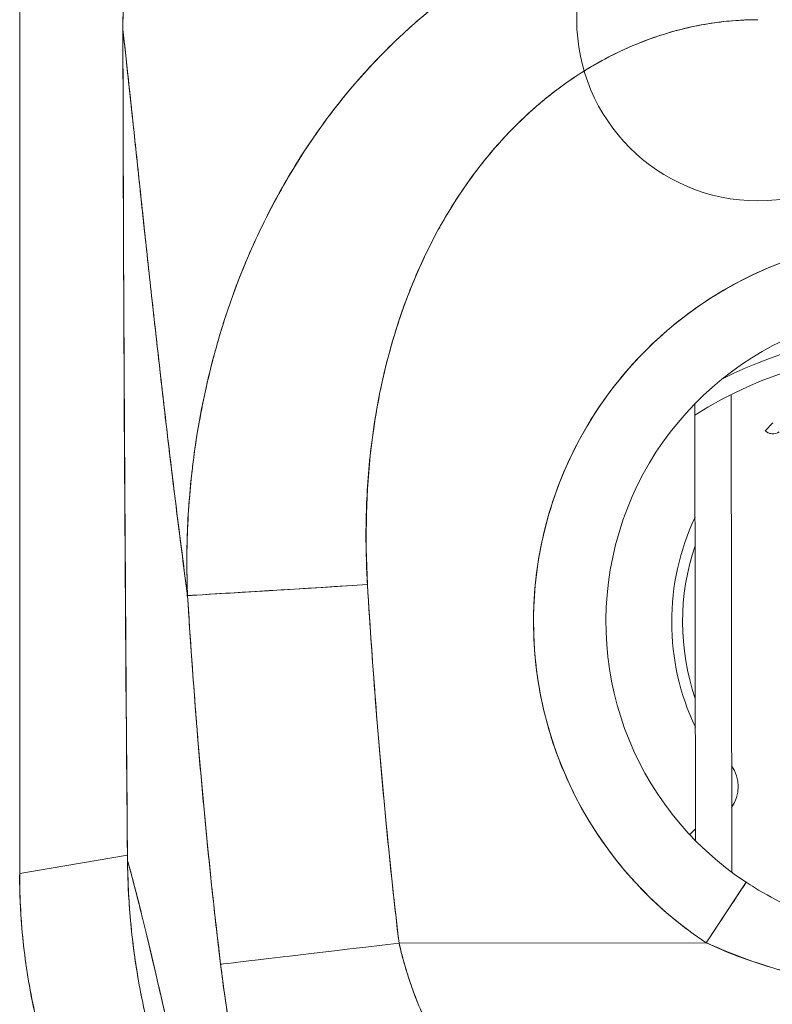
# Model space of a CAD drawing. Header units: inches. Extents: x 14 to 423, y 12 to 263.
# Tile 45 of 124: x 142.242 to 143.06, y 164.067 to 165.137. Entities that reach past the tile are written whole.
import ezdxf

# ---------------------------------------------------------------- set-up
doc = ezdxf.new("R2010")
doc.units = ezdxf.units.IN
doc.header["$LTSCALE"] = 26
doc.header["$MEASUREMENT"] = 0
doc.layers.add('Visible (ANSI)', color=7, linetype='Continuous', lineweight=5)

msp = doc.modelspace()

# ---------------------------------------------------------------- linework, layer by layer
at = {"layer": 'Visible (ANSI)'}
for p, q in [((142.2417, 165.2729), (142.2417, 164.2089)), ((142.2417, 164.2089), (142.2417, 165.2729)), ((142.3539, 165.1266), (142.3539, 165.1266)), ((142.5094, 164.9217), (142.5094, 164.9216)), ((142.5094, 164.9216), (142.5094, 164.9217)), ((143.015, 164.7297), (143.0157, 164.2104)), ((142.9763, 164.2448), (142.9757, 164.7074)), ((143.0603, 164.6989), (143.0519, 164.6905)), ((142.6185, 164.5606), (142.6182, 164.5607)), ((142.8244, 164.3425), (142.8244, 164.3425)), ((142.8323, 164.3221), (142.8323, 164.322)), ((142.97, 164.2513), (142.9762, 164.2575)), ((142.2417, 164.2089), (142.3588, 164.2288)), ((142.3588, 164.2288), (142.2417, 164.2089)), ((142.3589, 164.2229), (142.3589, 164.2229)), ((142.2417, 164.2075), (142.2417, 164.2089)), ((142.988, 164.1338), (143.0313, 164.1995)), ((142.9226, 164.1871), (142.9226, 164.1871)), ((142.651, 164.1591), (142.651, 164.1591)), ((142.651, 164.1591), (142.651, 164.1591)), ((142.6533, 164.1394), (142.6533, 164.1394)), ((142.9764, 164.1417), (142.9764, 164.1417)), ((142.654, 164.1334), (142.988, 164.1338)), ((142.988, 164.1338), (142.654, 164.1334)), ((143.0158, 164.122), (143.0158, 164.1215))]:
    msp.add_line(p, q, dxfattribs=at)
msp.add_circle((143.0441, 165.1373), 0.1969, dxfattribs=at)
for centre, radius, start, end in [((143.2181, 164.4826), 0.4179, 303.5542, 236.5917), ((143.2181, 164.4826), 0.3392, 303.5542, 236.5917), ((143.2183, 164.3251), 0.4724, 63.3768, 116.7692), ((143.2183, 164.3251), 0.4724, 63.3768, 116.7692), ((143.2183, 164.3251), 0.4528, 57.7438, 122.4021), ((143.0603, 164.6989), 0.0118, 225, 306.1173), ((143.0603, 164.6989), 0.0118, 244.6278, 265.0656), ((143.2181, 164.4826), 0.2677, 154.8171, 205.3288), ((143.2181, 164.4826), 0.2559, 161.1852, 198.9608), ((142.6129, 164.5614), 0.0197, 287.1353, 287.6954), ((142.6129, 164.5614), 0.0197, 287.1365, 287.6966), ((142.9833, 164.3035), 0.0394, 325.0428, 35.1031)]:
    msp.add_arc(centre, radius, start, end, dxfattribs=at)
for centre, major_axis, ratio, start_param, end_param in [((142.3657, 165.1267), (-0.0118, 0), 0.00001, 0.019238, 0.058926), ((142.6197, 164.5231), (-0.1965, -0.012), 0.00001, 4.795861, 6.351812), ((142.6197, 164.5231), (-0.1965, -0.012), 0.00001, 4.712389, 6.031982), ((142.3707, 164.223), (-0.0118, -0.0001), 0.00001, 6.02609, 6.117489), ((142.9288, 164.207), (0.1154, -0.6788), 0.997956, 4.543675, 4.881103), ((142.988, 164.1338), (0.0434, 0.0657), 0.00001, 4.712386, 6.250099), ((142.654, 164.1334), (-0.1955, -0.0233), 0.00001, 4.712006, 6.155472), ((142.654, 164.1334), (-0.1955, -0.0233), 0.00001, 4.712389, 6.15632)]:
    msp.add_ellipse(centre, major_axis=major_axis, ratio=ratio, start_param=start_param, end_param=end_param, dxfattribs=at)
for points, knots in [([(142.3539, 165.1266), (142.3537, 165.2035), (142.3662, 165.2813), (142.4143, 165.4266), (142.4506, 165.496), (142.5416, 165.6176), (142.5975, 165.6715), (142.7214, 165.7572), (142.7909, 165.7904), (142.9261, 165.8298), (142.9925, 165.8394), (143.0582, 165.8394)], [0, 0, 0, 0, 0.585477, 0.585477, 1.16675, 1.16675, 1.743139, 1.743139, 2.315, 2.315, 2.816082, 2.816082, 2.816082, 2.816082]), ([(143.0582, 165.8389), (143.0563, 165.8389), (143.0544, 165.8389), (143.0525, 165.8389), (143.0503, 165.8389), (143.0481, 165.8389), (143.046, 165.8388), (143.0435, 165.8388), (143.0411, 165.8387), (143.0386, 165.8386), (143.036, 165.8386), (143.0333, 165.8385), (143.0307, 165.8384), (143.0279, 165.8383), (143.025, 165.8381), (143.0222, 165.838), (143.0192, 165.8378), (143.0163, 165.8376), (143.0133, 165.8374), (143.0101, 165.8372), (143.0069, 165.837), (143.0037, 165.8368), (143.0002, 165.8365), (142.9967, 165.8362), (142.9932, 165.8358), (142.9893, 165.8355), (142.9854, 165.8351), (142.9815, 165.8346), (142.9771, 165.8341), (142.9727, 165.8336), (142.9683, 165.833), (142.9633, 165.8324), (142.9582, 165.8317), (142.9532, 165.8309), (142.9475, 165.83), (142.9418, 165.8291), (142.9361, 165.8281), (142.9312, 165.8272), (142.9262, 165.8262), (142.9212, 165.8252), (142.9198, 165.825), (142.9185, 165.8247), (142.9171, 165.8244), (142.9102, 165.823), (142.9033, 165.8214), (142.8965, 165.8198), (142.889, 165.818), (142.8816, 165.8161), (142.8742, 165.8141), (142.8663, 165.8119), (142.8583, 165.8096), (142.8505, 165.8071), (142.8419, 165.8045), (142.8334, 165.8016), (142.8249, 165.7986), (142.8157, 165.7954), (142.8066, 165.7919), (142.7975, 165.7883), (142.7948, 165.7872), (142.7921, 165.7861), (142.7894, 165.7849), (142.7822, 165.7819), (142.7751, 165.7789), (142.7681, 165.7756), (142.7574, 165.7708), (142.7469, 165.7656), (142.7365, 165.7603), (142.725, 165.7543), (142.7137, 165.7481), (142.7026, 165.7415), (142.6907, 165.7345), (142.6791, 165.7271), (142.6676, 165.7194), (142.6673, 165.7192), (142.6669, 165.719), (142.6666, 165.7188), (142.6537, 165.7101), (142.6411, 165.7009), (142.6288, 165.6914), (142.6153, 165.681), (142.6022, 165.67), (142.5895, 165.6586), (142.5797, 165.6497), (142.5701, 165.6406), (142.5607, 165.6312), (142.5568, 165.6272), (142.5528, 165.6231), (142.5489, 165.619), (142.5345, 165.6038), (142.5207, 165.5879), (142.5076, 165.5714), (142.4954, 165.5559), (142.4838, 165.5399), (142.4729, 165.5235), (142.4713, 165.5211), (142.4697, 165.5186), (142.4681, 165.5162), (142.4566, 165.4983), (142.4459, 165.48), (142.436, 165.4611), (142.4271, 165.4444), (142.419, 165.4272), (142.4115, 165.4097), (142.4101, 165.4066), (142.4088, 165.4035), (142.4075, 165.4003), (142.4024, 165.3878), (142.3976, 165.3752), (142.3932, 165.3624), (142.3883, 165.3481), (142.3838, 165.3336), (142.3797, 165.319), (142.3761, 165.3059), (142.3729, 165.2926), (142.37, 165.2793), (142.369, 165.2749), (142.3681, 165.2706), (142.3673, 165.2662), (142.3658, 165.2585), (142.3644, 165.2507), (142.3631, 165.2429), (142.3613, 165.2319), (142.3598, 165.2208), (142.3585, 165.2096), (142.3574, 165.1995), (142.3564, 165.1894), (142.3557, 165.1793), (142.355, 165.1701), (142.3546, 165.1608), (142.3543, 165.1516), (142.354, 165.1433), (142.3538, 165.135), (142.3539, 165.1266)], [0, 0, 0, 0, 0.005154, 0.005154, 0.005154, 0.011125, 0.011125, 0.011125, 0.01776, 0.01776, 0.01776, 0.024968, 0.024968, 0.024968, 0.032665, 0.032665, 0.032665, 0.040791, 0.040791, 0.040791, 0.049493, 0.049493, 0.049493, 0.059043, 0.059043, 0.059043, 0.069717, 0.069717, 0.069717, 0.08179, 0.08179, 0.08179, 0.095542, 0.095542, 0.095542, 0.111257, 0.111257, 0.111257, 0.125, 0.125, 0.125, 0.128815, 0.128815, 0.128815, 0.14795, 0.14795, 0.14795, 0.168736, 0.168736, 0.168736, 0.191175, 0.191175, 0.191175, 0.215514, 0.215514, 0.215514, 0.242018, 0.242018, 0.242018, 0.25, 0.25, 0.25, 0.270974, 0.270974, 0.270974, 0.302738, 0.302738, 0.302738, 0.337689, 0.337689, 0.337689, 0.375, 0.375, 0.375, 0.376125, 0.376125, 0.376125, 0.418166, 0.418166, 0.418166, 0.464234, 0.464234, 0.464234, 0.5, 0.5, 0.5, 0.515243, 0.515243, 0.515243, 0.571952, 0.571952, 0.571952, 0.625, 0.625, 0.625, 0.632854, 0.632854, 0.632854, 0.689973, 0.689973, 0.689973, 0.740919, 0.740919, 0.740919, 0.75, 0.75, 0.75, 0.78617, 0.78617, 0.78617, 0.826664, 0.826664, 0.826664, 0.863094, 0.863094, 0.863094, 0.875, 0.875, 0.875, 0.89603, 0.89603, 0.89603, 0.925948, 0.925948, 0.925948, 0.953112, 0.953112, 0.953112, 0.977764, 0.977764, 0.977764, 1, 1, 1, 1]), ([(142.3539, 165.1266), (142.3538, 165.1467), (142.3546, 165.1681), (142.3566, 165.1904), (142.358, 165.2072), (142.3601, 165.2245), (142.363, 165.2422), (142.364, 165.2485), (142.3651, 165.2548), (142.3663, 165.2611), (142.371, 165.2861), (142.3772, 165.3115), (142.3849, 165.3366), (142.388, 165.347), (142.3914, 165.3573), (142.395, 165.3676), (142.4006, 165.3833), (142.4067, 165.3988), (142.4134, 165.4141), (142.424, 165.4386), (142.4361, 165.4625), (142.4495, 165.4857), (142.4504, 165.4873), (142.4514, 165.489), (142.4523, 165.4906), (142.4672, 165.5159), (142.4837, 165.5403), (142.5014, 165.5634), (142.5088, 165.573), (142.5165, 165.5825), (142.5242, 165.5916), (142.5357, 165.605), (142.5475, 165.6178), (142.5594, 165.6299), (142.5762, 165.6468), (142.5932, 165.6624), (142.6103, 165.6765), (142.615, 165.6805), (142.6198, 165.6843), (142.6245, 165.6881), (142.648, 165.7066), (142.6713, 165.7226), (142.6944, 165.7366), (142.6952, 165.7371), (142.6961, 165.7376), (142.697, 165.7382), (142.7204, 165.7523), (142.7435, 165.7644), (142.7661, 165.7747), (142.771, 165.777), (142.7759, 165.7792), (142.7807, 165.7812), (142.7999, 165.7895), (142.8186, 165.7967), (142.8369, 165.8028), (142.8445, 165.8053), (142.852, 165.8077), (142.8595, 165.8099), (142.8746, 165.8144), (142.8895, 165.8182), (142.9039, 165.8215), (142.9136, 165.8237), (142.9231, 165.8257), (142.9323, 165.8274), (142.9434, 165.8294), (142.9541, 165.8311), (142.9646, 165.8325), (142.9762, 165.8341), (142.9876, 165.8354), (142.9988, 165.8363), (143.0048, 165.8369), (143.0108, 165.8373), (143.0167, 165.8377), (143.0316, 165.8386), (143.0458, 165.8389), (143.0582, 165.8389)], [0, 0, 0, 0, 0.051762, 0.051762, 0.051762, 0.090909, 0.090909, 0.090909, 0.104756, 0.104756, 0.104756, 0.15926, 0.15926, 0.15926, 0.181818, 0.181818, 0.181818, 0.216639, 0.216639, 0.216639, 0.272727, 0.272727, 0.272727, 0.27663, 0.27663, 0.27663, 0.337872, 0.337872, 0.337872, 0.363636, 0.363636, 0.363636, 0.401523, 0.401523, 0.401523, 0.454545, 0.454545, 0.454545, 0.469339, 0.469339, 0.469339, 0.542657, 0.542657, 0.542657, 0.545455, 0.545455, 0.545455, 0.62016, 0.62016, 0.62016, 0.636364, 0.636364, 0.636364, 0.700569, 0.700569, 0.700569, 0.727273, 0.727273, 0.727273, 0.781747, 0.781747, 0.781747, 0.818182, 0.818182, 0.818182, 0.861421, 0.861421, 0.861421, 0.909091, 0.909091, 0.909091, 0.93478, 0.93478, 0.93478, 1, 1, 1, 1]), ([(143.044, 165.2777), (143.0315, 165.2778), (143.0175, 165.2774), (143.0027, 165.2763), (142.9904, 165.2753), (142.9776, 165.2739), (142.9647, 165.272), (142.9607, 165.2714), (142.9567, 165.2708), (142.9527, 165.2701), (142.934, 165.2669), (142.9151, 165.2626), (142.8956, 165.2571), (142.8893, 165.2553), (142.883, 165.2534), (142.8765, 165.2513), (142.8625, 165.2467), (142.8482, 165.2415), (142.8337, 165.2354), (142.8166, 165.2283), (142.7992, 165.22), (142.7816, 165.2105), (142.7775, 165.2083), (142.7733, 165.206), (142.7692, 165.2036), (142.7477, 165.1912), (142.726, 165.177), (142.7047, 165.1608), (142.6978, 165.1555), (142.6909, 165.1501), (142.684, 165.1444), (142.67, 165.1328), (142.6563, 165.1204), (142.6429, 165.1072), (142.6351, 165.0995), (142.6275, 165.0915), (142.6199, 165.0833), (142.6111, 165.0736), (142.6024, 165.0635), (142.5939, 165.0531), (142.5913, 165.0499), (142.5888, 165.0467), (142.5862, 165.0434), (142.5686, 165.0209), (142.552, 164.9968), (142.5367, 164.9712), (142.5303, 164.9606), (142.5241, 164.9498), (142.5182, 164.9386), (142.5103, 164.9238), (142.5028, 164.9086), (142.4958, 164.893), (142.4841, 164.8669), (142.4735, 164.8397), (142.4643, 164.8112), (142.4634, 164.8084), (142.4626, 164.8056), (142.4617, 164.8027), (142.458, 164.7909), (142.4546, 164.7789), (142.4514, 164.7667), (142.4482, 164.7542), (142.4452, 164.7416), (142.4425, 164.7289), (142.437, 164.703), (142.4327, 164.677), (142.4296, 164.6517), (142.4296, 164.6511), (142.4295, 164.6505), (142.4294, 164.6498), (142.4264, 164.6248), (142.4246, 164.6005), (142.4238, 164.577), (142.4231, 164.5543), (142.4233, 164.5323), (142.4242, 164.5111)], [0.0000154, 0.0000154, 0.0000154, 0.0000154, 0.060624, 0.060624, 0.060624, 0.1111111, 0.1111111, 0.1111111, 0.1265869, 0.1265869, 0.1265869, 0.1987914, 0.1987914, 0.1987914, 0.2222222, 0.2222222, 0.2222222, 0.273294, 0.273294, 0.273294, 0.3333333, 0.3333333, 0.3333333, 0.3474368, 0.3474368, 0.3474368, 0.4205222, 0.4205222, 0.4205222, 0.4444444, 0.4444444, 0.4444444, 0.4933991, 0.4933991, 0.4933991, 0.5219496, 0.5219496, 0.5219496, 0.5555556, 0.5555556, 0.5555556, 0.5658861, 0.5658861, 0.5658861, 0.6371166, 0.6371166, 0.6371166, 0.6666667, 0.6666667, 0.6666667, 0.7059933, 0.7059933, 0.7059933, 0.7713333, 0.7713333, 0.7713333, 0.7777778, 0.7777778, 0.7777778, 0.804681, 0.804681, 0.804681, 0.8323648, 0.8323648, 0.8323648, 0.8888889, 0.8888889, 0.8888889, 0.8902659, 0.8902659, 0.8902659, 0.9461063, 0.9461063, 0.9461063, 1, 1, 1, 1]), ([(142.4242, 164.5111), (142.4237, 164.5226), (142.4235, 164.5341), (142.4234, 164.5455), (142.4234, 164.5582), (142.4237, 164.5709), (142.4242, 164.5835), (142.4248, 164.5975), (142.4257, 164.6114), (142.4269, 164.6252), (142.4279, 164.6364), (142.4291, 164.6475), (142.4305, 164.6585), (142.431, 164.6626), (142.4316, 164.6667), (142.4322, 164.6708), (142.4345, 164.6875), (142.4374, 164.704), (142.4407, 164.7203), (142.4443, 164.7385), (142.4486, 164.7565), (142.4534, 164.7741), (142.4556, 164.7824), (142.458, 164.7906), (142.4604, 164.7987), (142.4639, 164.8101), (142.4676, 164.8213), (142.4715, 164.8323), (142.4791, 164.8539), (142.4875, 164.8747), (142.4967, 164.8949), (142.5013, 164.9051), (142.5061, 164.915), (142.511, 164.9248), (142.5174, 164.9374), (142.524, 164.9496), (142.5309, 164.9615), (142.5449, 164.9857), (142.56, 165.0086), (142.576, 165.0301), (142.5768, 165.0311), (142.5775, 165.0321), (142.5783, 165.0331), (142.5942, 165.0543), (142.6111, 165.0742), (142.6287, 165.0927), (142.6384, 165.1029), (142.6483, 165.1127), (142.6584, 165.122), (142.6667, 165.1296), (142.675, 165.1369), (142.6835, 165.144), (142.7011, 165.1586), (142.7193, 165.1721), (142.7378, 165.1843), (142.7412, 165.1865), (142.7446, 165.1887), (142.7481, 165.1909), (142.7619, 165.1996), (142.7759, 165.2076), (142.7901, 165.215), (142.8066, 165.2236), (142.8232, 165.2312), (142.8401, 165.238), (142.8413, 165.2385), (142.8426, 165.239), (142.8438, 165.2395), (142.8582, 165.2452), (142.8727, 165.2502), (142.8873, 165.2546), (142.9019, 165.2591), (142.9166, 165.2628), (142.9314, 165.266), (142.9353, 165.2668), (142.9393, 165.2676), (142.9432, 165.2684), (142.9529, 165.2702), (142.9625, 165.2717), (142.9722, 165.273), (142.9847, 165.2747), (142.9973, 165.2759), (143.0098, 165.2767), (143.0213, 165.2774), (143.0327, 165.2777), (143.044, 165.2777)], [0, 0, 0, 0, 0.0255606, 0.0255606, 0.0255606, 0.0540743, 0.0540743, 0.0540743, 0.0856527, 0.0856527, 0.0856527, 0.1111111, 0.1111111, 0.1111111, 0.1205644, 0.1205644, 0.1205644, 0.1591176, 0.1591176, 0.1591176, 0.202025, 0.202025, 0.202025, 0.2222222, 0.2222222, 0.2222222, 0.25045, 0.25045, 0.25045, 0.305586, 0.305586, 0.305586, 0.3333333, 0.3333333, 0.3333333, 0.3688988, 0.3688988, 0.3688988, 0.4411046, 0.4411046, 0.4411046, 0.4444444, 0.4444444, 0.4444444, 0.5160884, 0.5160884, 0.5160884, 0.5555556, 0.5555556, 0.5555556, 0.5876754, 0.5876754, 0.5876754, 0.6544159, 0.6544159, 0.6544159, 0.6666667, 0.6666667, 0.6666667, 0.7161429, 0.7161429, 0.7161429, 0.7734695, 0.7734695, 0.7734695, 0.7777778, 0.7777778, 0.7777778, 0.8266877, 0.8266877, 0.8266877, 0.8758248, 0.8758248, 0.8758248, 0.8888889, 0.8888889, 0.8888889, 0.9207769, 0.9207769, 0.9207769, 0.9621735, 0.9621735, 0.9621735, 0.9999894, 0.9999894, 0.9999894, 0.9999894]), ([(143.0441, 165.1373), (143.0189, 165.1374), (142.9937, 165.1345), (142.9685, 165.1287), (142.9434, 165.1229), (142.9181, 165.1143), (142.8934, 165.1025), (142.8686, 165.0907), (142.8443, 165.0758), (142.821, 165.0576), (142.7976, 165.0394), (142.7751, 165.0179), (142.754, 164.993), (142.733, 164.968), (142.7134, 164.9396), (142.696, 164.9076), (142.6785, 164.8755), (142.6633, 164.8399), (142.6509, 164.8005), (142.6385, 164.7611), (142.629, 164.718), (142.6236, 164.6717), (142.6183, 164.6254), (142.6171, 164.5759), (142.6197, 164.5231)], [0, 0, 0, 0, 0.125, 0.125, 0.125, 0.25, 0.25, 0.25, 0.375, 0.375, 0.375, 0.5, 0.5, 0.5, 0.625, 0.625, 0.625, 0.75, 0.75, 0.75, 0.875, 0.875, 0.875, 1, 1, 1, 1]), ([(143.0441, 165.1373), (143.036, 165.1373), (143.028, 165.137), (143.02, 165.1364), (143.0111, 165.1358), (143.0022, 165.1348), (142.9934, 165.1334), (142.9838, 165.132), (142.9742, 165.1301), (142.9646, 165.1278), (142.9541, 165.1253), (142.9437, 165.1222), (142.9334, 165.1187), (142.9221, 165.1149), (142.911, 165.1105), (142.9001, 165.1055), (142.888, 165.1001), (142.8763, 165.094), (142.8648, 165.0873), (142.8605, 165.0848), (142.8562, 165.0821), (142.8519, 165.0794), (142.8438, 165.0742), (142.8358, 165.0687), (142.828, 165.063), (142.8147, 165.0531), (142.8021, 165.0424), (142.79, 165.0311), (142.7765, 165.0183), (142.7638, 165.0047), (142.7519, 164.9904), (142.7388, 164.9746), (142.7267, 164.958), (142.7155, 164.9406), (142.7136, 164.9376), (142.7116, 164.9345), (142.7097, 164.9314), (142.7007, 164.9167), (142.6924, 164.9016), (142.6849, 164.8861), (142.6764, 164.8688), (142.6688, 164.8511), (142.662, 164.833), (142.6559, 164.8166), (142.6504, 164.7998), (142.6456, 164.7829), (142.6412, 164.7675), (142.6374, 164.752), (142.6341, 164.7363), (142.6341, 164.7361), (142.6341, 164.7359), (142.634, 164.7357), (142.6311, 164.7216), (142.6286, 164.7073), (142.6265, 164.693), (142.6245, 164.6797), (142.6229, 164.6663), (142.6216, 164.6529), (142.6205, 164.6407), (142.6196, 164.6284), (142.619, 164.6161), (142.6185, 164.6048), (142.6182, 164.5935), (142.6181, 164.5822), (142.618, 164.5718), (142.6182, 164.5615), (142.6185, 164.5511), (142.6187, 164.5418), (142.6192, 164.5324), (142.6197, 164.5231)], [0, 0, 0, 0, 0.029834, 0.029834, 0.029834, 0.0628, 0.0628, 0.0628, 0.098961, 0.098961, 0.098961, 0.138922, 0.138922, 0.138922, 0.182924, 0.182924, 0.182924, 0.2315, 0.2315, 0.2315, 0.25, 0.25, 0.25, 0.285426, 0.285426, 0.285426, 0.34571, 0.34571, 0.34571, 0.413032, 0.413032, 0.413032, 0.486895, 0.486895, 0.486895, 0.5, 0.5, 0.5, 0.561624, 0.561624, 0.561624, 0.630381, 0.630381, 0.630381, 0.692757, 0.692757, 0.692757, 0.749381, 0.749381, 0.749381, 0.75, 0.75, 0.75, 0.800969, 0.800969, 0.800969, 0.848199, 0.848199, 0.848199, 0.891486, 0.891486, 0.891486, 0.931106, 0.931106, 0.931106, 0.967268, 0.967268, 0.967268, 1, 1, 1, 1]), ([(142.3589, 164.2229), (142.3587, 164.2438), (142.3585, 164.2664), (142.3583, 164.2902), (142.3582, 164.3083), (142.358, 164.327), (142.3579, 164.3462), (142.3579, 164.3482), (142.3578, 164.3501), (142.3578, 164.3521), (142.3577, 164.3707), (142.3575, 164.3898), (142.3574, 164.4093), (142.3573, 164.4268), (142.3572, 164.4445), (142.357, 164.4625), (142.357, 164.4706), (142.3569, 164.4787), (142.3569, 164.4869), (142.3568, 164.4954), (142.3568, 164.5039), (142.3567, 164.5125), (142.3566, 164.5281), (142.3565, 164.5439), (142.3564, 164.5597), (142.3563, 164.5848), (142.3561, 164.61), (142.3559, 164.6351), (142.3559, 164.6395), (142.3559, 164.644), (142.3559, 164.6484), (142.3557, 164.677), (142.3555, 164.7055), (142.3554, 164.7331), (142.3553, 164.7489), (142.3552, 164.7645), (142.3551, 164.7796), (142.3551, 164.7929), (142.355, 164.8058), (142.3549, 164.8185), (142.3549, 164.8336), (142.3548, 164.8484), (142.3547, 164.8629), (142.3547, 164.8784), (142.3546, 164.8935), (142.3545, 164.9085), (142.3545, 164.9087), (142.3545, 164.9089), (142.3545, 164.9092), (142.3545, 164.9257), (142.3544, 164.942), (142.3544, 164.958), (142.3543, 164.9757), (142.3542, 164.9931), (142.3542, 165.01), (142.3542, 165.015), (142.3542, 165.02), (142.3541, 165.025), (142.3541, 165.039), (142.3541, 165.0527), (142.354, 165.0659), (142.354, 165.0874), (142.3539, 165.1078), (142.3539, 165.1266)], [0, 0, 0, 0, 0.081335, 0.081335, 0.081335, 0.142857, 0.142857, 0.142857, 0.149075, 0.149075, 0.149075, 0.208369, 0.208369, 0.208369, 0.261718, 0.261718, 0.261718, 0.285714, 0.285714, 0.285714, 0.31059, 0.31059, 0.31059, 0.356152, 0.356152, 0.356152, 0.428571, 0.428571, 0.428571, 0.441332, 0.441332, 0.441332, 0.524105, 0.524105, 0.524105, 0.571429, 0.571429, 0.571429, 0.612746, 0.612746, 0.612746, 0.661888, 0.661888, 0.661888, 0.714286, 0.714286, 0.714286, 0.715129, 0.715129, 0.715129, 0.773301, 0.773301, 0.773301, 0.837913, 0.837913, 0.837913, 0.857143, 0.857143, 0.857143, 0.911653, 0.911653, 0.911653, 1, 1, 1, 1]), ([(142.3539, 165.1266), (142.3559, 165.1084), (142.3581, 165.0886), (142.3603, 165.0677), (142.3626, 165.0467), (142.365, 165.0244), (142.3674, 165.0012), (142.3699, 164.978), (142.3725, 164.9538), (142.3751, 164.9289), (142.3778, 164.9039), (142.3806, 164.8782), (142.3834, 164.852), (142.3863, 164.8257), (142.3893, 164.7989), (142.3924, 164.7718), (142.3954, 164.7446), (142.3986, 164.7171), (142.4019, 164.6895), (142.4051, 164.6618), (142.4085, 164.6339), (142.412, 164.606), (142.4154, 164.5781), (142.419, 164.5502), (142.4227, 164.5224), (142.4232, 164.5186), (142.4237, 164.5149), (142.4242, 164.5111)], [0, 0, 0, 0, 0.122921, 0.122921, 0.122921, 0.245842, 0.245842, 0.245842, 0.368763, 0.368763, 0.368763, 0.491684, 0.491684, 0.491684, 0.614605, 0.614605, 0.614605, 0.737526, 0.737526, 0.737526, 0.860447, 0.860447, 0.860447, 0.983368, 0.983368, 0.983368, 1, 1, 1, 1]), ([(142.3539, 165.1266), (142.354, 165.0441), (142.3543, 164.9621), (142.3546, 164.8808), (142.3547, 164.8604), (142.3548, 164.84), (142.3549, 164.8197), (142.3552, 164.7635), (142.3555, 164.7076), (142.3558, 164.652), (142.3561, 164.6073), (142.3564, 164.5628), (142.3567, 164.5185), (142.3568, 164.4926), (142.357, 164.4667), (142.3572, 164.4409), (142.3577, 164.3678), (142.3583, 164.2951), (142.3589, 164.2229)], [0, 0, 0, 0, 0.266519, 0.266519, 0.266519, 0.333333, 0.333333, 0.333333, 0.518206, 0.518206, 0.518206, 0.666667, 0.666667, 0.666667, 0.753542, 0.753542, 0.753542, 1, 1, 1, 1]), ([(142.4242, 164.5111), (142.4203, 164.5398), (142.4166, 164.5687), (142.413, 164.5976), (142.4094, 164.6264), (142.4059, 164.6552), (142.4025, 164.6839), (142.3991, 164.7125), (142.3958, 164.741), (142.3927, 164.7691), (142.3895, 164.7972), (142.3864, 164.8249), (142.3834, 164.8521), (142.3805, 164.8792), (142.3776, 164.9058), (142.3749, 164.9315), (142.3721, 164.9573), (142.3695, 164.9822), (142.3669, 165.0061), (142.3644, 165.0299), (142.362, 165.0527), (142.3596, 165.0741), (142.3576, 165.0927), (142.3557, 165.1103), (142.3539, 165.1266)], [0, 0, 0, 0, 0.127116, 0.127116, 0.127116, 0.254233, 0.254233, 0.254233, 0.381349, 0.381349, 0.381349, 0.508466, 0.508466, 0.508466, 0.635582, 0.635582, 0.635582, 0.762699, 0.762699, 0.762699, 0.889815, 0.889815, 0.889815, 1, 1, 1, 1]), ([(142.988, 164.1338), (142.9622, 164.1508), (142.9387, 164.1702), (142.9174, 164.1924), (142.8961, 164.2145), (142.8769, 164.2394), (142.8608, 164.2659), (142.8446, 164.2925), (142.8315, 164.3208), (142.8217, 164.3502), (142.8119, 164.3796), (142.8054, 164.4101), (142.8023, 164.4409), (142.7992, 164.4718), (142.7995, 164.503), (142.8033, 164.5337), (142.8071, 164.5645), (142.8143, 164.5949), (142.8248, 164.624), (142.8353, 164.6532), (142.8491, 164.6812), (142.8657, 164.7074), (142.8824, 164.7335), (142.902, 164.7578), (142.9241, 164.7796), (142.9461, 164.8014), (142.9706, 164.8208), (142.9969, 164.8372), (143.0232, 164.8536), (143.0513, 164.8671), (143.0806, 164.8773), (143.1099, 164.8875), (143.1403, 164.8944), (143.1711, 164.8979), (143.2019, 164.9014), (143.2331, 164.9014), (143.2639, 164.898), (143.2947, 164.8946), (143.3252, 164.8878), (143.3545, 164.8777), (143.3838, 164.8675), (143.412, 164.8541), (143.4383, 164.8378), (143.4647, 164.8215), (143.4892, 164.8022), (143.5113, 164.7804), (143.5334, 164.7587), (143.553, 164.7344), (143.5698, 164.7084), (143.5865, 164.6823), (143.6004, 164.6543), (143.6109, 164.6251), (143.6215, 164.596), (143.6288, 164.5657), (143.6327, 164.5349), (143.6366, 164.5041), (143.637, 164.4729), (143.634, 164.4421), (143.631, 164.4112), (143.6245, 164.3807), (143.6148, 164.3513), (143.6051, 164.3219), (143.5921, 164.2936), (143.576, 164.2669), (143.5599, 164.2403), (143.5408, 164.2154), (143.5195, 164.1932), (143.4983, 164.171), (143.4749, 164.1515), (143.4491, 164.1344)], [0, 0, 0, 0, 0.043478, 0.043478, 0.043478, 0.086957, 0.086957, 0.086957, 0.130435, 0.130435, 0.130435, 0.173913, 0.173913, 0.173913, 0.217391, 0.217391, 0.217391, 0.26087, 0.26087, 0.26087, 0.304348, 0.304348, 0.304348, 0.347826, 0.347826, 0.347826, 0.391304, 0.391304, 0.391304, 0.434783, 0.434783, 0.434783, 0.478261, 0.478261, 0.478261, 0.521739, 0.521739, 0.521739, 0.565217, 0.565217, 0.565217, 0.608696, 0.608696, 0.608696, 0.652174, 0.652174, 0.652174, 0.695652, 0.695652, 0.695652, 0.73913, 0.73913, 0.73913, 0.782609, 0.782609, 0.782609, 0.826087, 0.826087, 0.826087, 0.869565, 0.869565, 0.869565, 0.913043, 0.913043, 0.913043, 0.956522, 0.956522, 0.956522, 1, 1, 1, 1]), ([(142.9757, 164.7192), (142.9757, 164.718), (142.9757, 164.7168), (142.9757, 164.7156), (142.9757, 164.7143), (142.9757, 164.7129), (142.9757, 164.7116), (142.9757, 164.7102), (142.9757, 164.7088), (142.9757, 164.7074)], [0, 0, 0, 0, 0.333333, 0.333333, 0.333333, 0.666667, 0.666667, 0.666667, 1, 1, 1, 1]), ([(142.9757, 164.7074), (142.9757, 164.7088), (142.9757, 164.7102), (142.9757, 164.7116), (142.9757, 164.713), (142.9757, 164.7143), (142.9757, 164.7156), (142.9757, 164.7168), (142.9757, 164.718), (142.9757, 164.7192)], [0, 0, 0, 0, 0.333333, 0.333333, 0.333333, 0.666667, 0.666667, 0.666667, 1, 1, 1, 1]), ([(142.6197, 164.5231), (142.6225, 164.4778), (142.6256, 164.4331), (142.629, 164.3892), (142.6325, 164.3452), (142.6363, 164.3019), (142.6404, 164.2593), (142.6446, 164.2166), (142.6491, 164.1747), (142.654, 164.1334)], [0, 0, 0, 0, 0.333333, 0.333333, 0.333333, 0.666667, 0.666667, 0.666667, 1, 1, 1, 1]), ([(142.6197, 164.5231), (142.6226, 164.4759), (142.6259, 164.4288), (142.6296, 164.3817), (142.6332, 164.3362), (142.6373, 164.2908), (142.6418, 164.2454), (142.6455, 164.208), (142.6496, 164.1706), (142.654, 164.1334)], [0, 0, 0, 0, 0.361662, 0.361662, 0.361662, 0.711598, 0.711598, 0.711598, 1, 1, 1, 1]), ([(142.4242, 164.5111), (142.4258, 164.4849), (142.4276, 164.4579), (142.4296, 164.4303), (142.4307, 164.4152), (142.4318, 164.3999), (142.433, 164.3844), (142.4332, 164.3823), (142.4334, 164.3801), (142.4335, 164.378), (142.4341, 164.3702), (142.4348, 164.3623), (142.4354, 164.3544), (142.4374, 164.3308), (142.4394, 164.3068), (142.4417, 164.2825), (142.4427, 164.2718), (142.4437, 164.261), (142.4448, 164.2501), (142.4451, 164.2474), (142.4453, 164.2447), (142.4456, 164.242), (142.4466, 164.2323), (142.4476, 164.2226), (142.4486, 164.2128), (142.4509, 164.1902), (142.4534, 164.1675), (142.4561, 164.1445), (142.4569, 164.1373), (142.4578, 164.13), (142.4586, 164.1227), (142.4591, 164.1186), (142.4596, 164.1144), (142.4601, 164.1103)], [0, 0, 0, 0, 0.215172, 0.215172, 0.215172, 0.333333, 0.333333, 0.333333, 0.349511, 0.349511, 0.349511, 0.409038, 0.409038, 0.409038, 0.587512, 0.587512, 0.587512, 0.666667, 0.666667, 0.666667, 0.686219, 0.686219, 0.686219, 0.756792, 0.756792, 0.756792, 0.91937, 0.91937, 0.91937, 0.970836, 0.970836, 0.970836, 1, 1, 1, 1]), ([(142.4601, 164.1103), (142.4555, 164.1483), (142.4512, 164.1868), (142.4472, 164.2259), (142.4468, 164.2305), (142.4463, 164.235), (142.4458, 164.2396), (142.4417, 164.2811), (142.4379, 164.3234), (142.4345, 164.3663), (142.4343, 164.3686), (142.4341, 164.3709), (142.4339, 164.3732), (142.4303, 164.4184), (142.4271, 164.4644), (142.4242, 164.5111)], [0, 0, 0, 0, 0.298748, 0.298748, 0.298748, 0.333333, 0.333333, 0.333333, 0.649666, 0.649666, 0.649666, 0.666667, 0.666667, 0.666667, 1, 1, 1, 1]), ([(142.3589, 164.2229), (142.359, 164.2125), (142.3593, 164.202), (142.3598, 164.1916), (142.3604, 164.1805), (142.3611, 164.1695), (142.3621, 164.1584), (142.3631, 164.1476), (142.3643, 164.1367), (142.3657, 164.1259), (142.3671, 164.1152), (142.3688, 164.1046), (142.3706, 164.0941), (142.3711, 164.0914), (142.3715, 164.0887), (142.372, 164.086), (142.3734, 164.0783), (142.375, 164.0707), (142.3766, 164.063), (142.3788, 164.0529), (142.3812, 164.0427), (142.3838, 164.0326), (142.3865, 164.0219), (142.3895, 164.0113), (142.3927, 164.0007), (142.396, 163.9897), (142.3996, 163.9788), (142.4034, 163.968)], [0, 0, 0, 0, 0.0252146, 0.0252146, 0.0252146, 0.0520191, 0.0520191, 0.0520191, 0.0784751, 0.0784751, 0.0784751, 0.1044582, 0.1044582, 0.1044582, 0.1111111, 0.1111111, 0.1111111, 0.1300024, 0.1300024, 0.1300024, 0.1552808, 0.1552808, 0.1552808, 0.1821675, 0.1821675, 0.1821675, 0.210033, 0.210033, 0.210033, 0.210033]), ([(142.5303, 163.5313), (142.5255, 163.5476), (142.5208, 163.564), (142.5162, 163.5805), (142.5115, 163.597), (142.5069, 163.6136), (142.5024, 163.6303), (142.4979, 163.647), (142.4935, 163.6637), (142.4891, 163.6804), (142.4848, 163.6972), (142.4805, 163.714), (142.4763, 163.7307), (142.472, 163.7475), (142.4679, 163.7642), (142.4638, 163.7809), (142.4597, 163.7975), (142.4557, 163.8141), (142.4518, 163.8306), (142.4479, 163.8471), (142.444, 163.8635), (142.4402, 163.8797), (142.4365, 163.8959), (142.4327, 163.9119), (142.4291, 163.9277), (142.4255, 163.9436), (142.4219, 163.9592), (142.4184, 163.9745), (142.4149, 163.9898), (142.4115, 164.0049), (142.4081, 164.0196), (142.4048, 164.0343), (142.4015, 164.0487), (142.3983, 164.0627), (142.3951, 164.0767), (142.3919, 164.0902), (142.3889, 164.1034), (142.3858, 164.1165), (142.3828, 164.1291), (142.3799, 164.1413), (142.377, 164.1534), (142.3741, 164.165), (142.3714, 164.176), (142.3686, 164.187), (142.3659, 164.1974), (142.3633, 164.2072), (142.3618, 164.2126), (142.3604, 164.2179), (142.3589, 164.2229)], [0, 0, 0, 0, 0.06426, 0.06426, 0.06426, 0.128523, 0.128523, 0.128523, 0.192785, 0.192785, 0.192785, 0.257047, 0.257047, 0.257047, 0.321309, 0.321309, 0.321309, 0.385571, 0.385571, 0.385571, 0.449834, 0.449834, 0.449834, 0.514096, 0.514096, 0.514096, 0.578358, 0.578358, 0.578358, 0.64262, 0.64262, 0.64262, 0.706882, 0.706882, 0.706882, 0.771145, 0.771145, 0.771145, 0.835407, 0.835407, 0.835407, 0.899669, 0.899669, 0.899669, 0.963931, 0.963931, 0.963931, 1, 1, 1, 1]), ([(142.4034, 163.968), (142.3984, 163.9823), (142.3939, 163.9965), (142.3899, 164.0103), (142.3894, 164.012), (142.3889, 164.0137), (142.3884, 164.0154), (142.381, 164.042), (142.3753, 164.0674), (142.3709, 164.0923), (142.3691, 164.1024), (142.3676, 164.1124), (142.3662, 164.1223), (142.3644, 164.1359), (142.3629, 164.1493), (142.3618, 164.1623), (142.36, 164.1837), (142.3591, 164.2042), (142.3589, 164.2229)], [0.8190453, 0.8190453, 0.8190453, 0.8190453, 0.8461538, 0.8461538, 0.8461538, 0.8494491, 0.8494491, 0.8494491, 0.9017388, 0.9017388, 0.9017388, 0.9230769, 0.9230769, 0.9230769, 0.9521732, 0.9521732, 0.9521732, 1, 1, 1, 1]), ([(142.3589, 164.2229), (142.3639, 164.2055), (142.3691, 164.1853), (142.3746, 164.1631), (142.3801, 164.1408), (142.3859, 164.1164), (142.3919, 164.0903), (142.398, 164.0641), (142.4043, 164.0364), (142.4109, 164.0074), (142.4175, 163.9784), (142.4244, 163.9482), (142.4315, 163.9173), (142.4387, 163.8863), (142.4461, 163.8546), (142.4538, 163.8224), (142.4615, 163.7903), (142.4694, 163.7578), (142.4777, 163.7252), (142.4859, 163.6926), (142.4944, 163.6599), (142.5032, 163.6275), (142.512, 163.5951), (142.521, 163.5629), (142.5303, 163.5313)], [0, 0, 0, 0, 0.125007, 0.125007, 0.125007, 0.250015, 0.250015, 0.250015, 0.375022, 0.375022, 0.375022, 0.50003, 0.50003, 0.50003, 0.625037, 0.625037, 0.625037, 0.750045, 0.750045, 0.750045, 0.875052, 0.875052, 0.875052, 1, 1, 1, 1]), ([(142.2417, 164.2075), (142.2417, 164.2077), (142.2417, 164.2078), (142.2417, 164.208), (142.2417, 164.2081), (142.2417, 164.2083), (142.2417, 164.2084), (142.2417, 164.2086), (142.2417, 164.2087), (142.2417, 164.2089)], [0, 0, 0, 0, 0.333333, 0.333333, 0.333333, 0.666667, 0.666667, 0.666667, 1, 1, 1, 1]), ([(142.2804, 163.9796), (142.2719, 164.004), (142.2648, 164.0288), (142.259, 164.054), (142.2533, 164.0791), (142.2489, 164.1046), (142.246, 164.1303), (142.2432, 164.1559), (142.2417, 164.1817), (142.2417, 164.2075)], [0, 0, 0, 0, 0.333333, 0.333333, 0.333333, 0.666667, 0.666667, 0.666667, 1, 1, 1, 1]), ([(143.0313, 164.1995), (143.0343, 164.1975), (143.0374, 164.1956), (143.0404, 164.1937), (143.0524, 164.1863), (143.0647, 164.1797), (143.0773, 164.1739), (143.0913, 164.1675), (143.1056, 164.1621), (143.1202, 164.1577), (143.1354, 164.1531), (143.1508, 164.1496), (143.1664, 164.1471), (143.1785, 164.1452), (143.1907, 164.144), (143.203, 164.1435), (143.2065, 164.1433), (143.2101, 164.1432), (143.2136, 164.1432), (143.2153, 164.1431), (143.2169, 164.1431), (143.2185, 164.1431), (143.2324, 164.1431), (143.2462, 164.144), (143.26, 164.1457), (143.2746, 164.1476), (143.2892, 164.1504), (143.3035, 164.1542), (143.3168, 164.1576), (143.3299, 164.1619), (143.3427, 164.167), (143.3542, 164.1716), (143.3655, 164.1768), (143.3765, 164.1827), (143.3824, 164.1858), (143.3882, 164.1891), (143.3939, 164.1925), (143.3974, 164.1946), (143.4008, 164.1968), (143.4042, 164.1991), (143.4047, 164.1994), (143.4051, 164.1997), (143.4056, 164.1999)], [0, 0, 0, 0, 0.026731, 0.026731, 0.026731, 0.131047, 0.131047, 0.131047, 0.24653, 0.24653, 0.24653, 0.366857, 0.366857, 0.366857, 0.460404, 0.460404, 0.460404, 0.48757, 0.48757, 0.48757, 0.5, 0.5, 0.5, 0.605726, 0.605726, 0.605726, 0.718306, 0.718306, 0.718306, 0.822579, 0.822579, 0.822579, 0.916011, 0.916011, 0.916011, 0.965684, 0.965684, 0.965684, 0.996073, 0.996073, 0.996073, 1, 1, 1, 1]), ([(142.654, 164.1334), (142.6548, 164.13), (142.6556, 164.1267), (142.6565, 164.1233), (142.6586, 164.115), (142.661, 164.1067), (142.6636, 164.0986), (142.6658, 164.0914), (142.6683, 164.0843), (142.6709, 164.0774), (142.6732, 164.0712), (142.6756, 164.0652), (142.6782, 164.0594), (142.6804, 164.0542), (142.6828, 164.0491), (142.6853, 164.0442), (142.6875, 164.0398), (142.6898, 164.0355), (142.6921, 164.0314), (142.6943, 164.0277), (142.6965, 164.024), (142.6988, 164.0205), (142.7008, 164.0173), (142.703, 164.0142), (142.7052, 164.0112), (142.7072, 164.0083), (142.7093, 164.0056), (142.7115, 164.003), (142.7133, 164.0008), (142.7151, 163.9986), (142.717, 163.9965)], [0, 0, 0, 0, 0.063513, 0.063513, 0.063513, 0.222312, 0.222312, 0.222312, 0.363, 0.363, 0.363, 0.4873, 0.4873, 0.4873, 0.597282, 0.597282, 0.597282, 0.695064, 0.695064, 0.695064, 0.782876, 0.782876, 0.782876, 0.863021, 0.863021, 0.863021, 0.937815, 0.937815, 0.937815, 1, 1, 1, 1]), ([(142.654, 164.1334), (142.6579, 164.1165), (142.6628, 164.0997), (142.6687, 164.0833), (142.6745, 164.0669), (142.6813, 164.051), (142.6894, 164.0364), (142.6974, 164.0218), (142.7066, 164.0084), (142.717, 163.9965)], [0, 0, 0, 0, 0.333333, 0.333333, 0.333333, 0.666667, 0.666667, 0.666667, 1, 1, 1, 1]), ([(143.4491, 164.1344), (143.4237, 164.122), (143.3963, 164.1119), (143.3661, 164.1039), (143.3358, 164.0958), (143.3027, 164.0897), (143.2693, 164.0866), (143.2359, 164.0835), (143.2022, 164.0835), (143.1687, 164.0864), (143.1352, 164.0894), (143.102, 164.0953), (143.0716, 164.1033), (143.0412, 164.1113), (143.0136, 164.1214), (142.988, 164.1338)], [0, 0, 0, 0, 0.2, 0.2, 0.2, 0.4, 0.4, 0.4, 0.6, 0.6, 0.6, 0.8, 0.8, 0.8, 1, 1, 1, 1]), ([(143.4491, 164.1344), (143.4485, 164.1341), (143.448, 164.1339), (143.4474, 164.1336), (143.4364, 164.1286), (143.425, 164.1238), (143.4132, 164.1193), (143.3999, 164.1143), (143.3861, 164.1096), (143.3716, 164.1054), (143.3697, 164.1049), (143.3679, 164.1044), (143.366, 164.1038), (143.3523, 164.1001), (143.338, 164.0968), (143.3233, 164.094), (143.3058, 164.0908), (143.2877, 164.0883), (143.2697, 164.0866), (143.2694, 164.0866), (143.2692, 164.0866), (143.269, 164.0866), (143.2502, 164.0849), (143.2314, 164.0841), (143.2126, 164.0843), (143.1979, 164.0845), (143.1832, 164.0852), (143.1686, 164.0864), (143.1638, 164.0868), (143.1591, 164.0873), (143.1544, 164.0878), (143.135, 164.09), (143.1159, 164.0931), (143.0974, 164.0971), (143.0887, 164.099), (143.0801, 164.1011), (143.0717, 164.1033), (143.0624, 164.1058), (143.0534, 164.1085), (143.0447, 164.1114), (143.0288, 164.1167), (143.0137, 164.1226), (142.9993, 164.1288), (142.9955, 164.1304), (142.9917, 164.1321), (142.988, 164.1338)], [0, 0, 0, 0, 0.004325, 0.004325, 0.004325, 0.090849, 0.090849, 0.090849, 0.187661, 0.187661, 0.187661, 0.2, 0.2, 0.2, 0.290523, 0.290523, 0.290523, 0.398627, 0.398627, 0.398627, 0.4, 0.4, 0.4, 0.512246, 0.512246, 0.512246, 0.6, 0.6, 0.6, 0.628359, 0.628359, 0.628359, 0.744718, 0.744718, 0.744718, 0.8, 0.8, 0.8, 0.860782, 0.860782, 0.860782, 0.970989, 0.970989, 0.970989, 1, 1, 1, 1]), ([(142.53, 163.8165), (142.5277, 163.8215), (142.5255, 163.8265), (142.5234, 163.8316), (142.5209, 163.8377), (142.5185, 163.844), (142.5161, 163.8504), (142.5136, 163.8573), (142.5112, 163.8643), (142.5088, 163.8714), (142.5074, 163.8757), (142.506, 163.8801), (142.5047, 163.8845), (142.5036, 163.8881), (142.5025, 163.8917), (142.5014, 163.8953), (142.4988, 163.9045), (142.4962, 163.9137), (142.4938, 163.9231), (142.4911, 163.9338), (142.4885, 163.9446), (142.4861, 163.9555), (142.4859, 163.9561), (142.4858, 163.9566), (142.4857, 163.9572), (142.483, 163.9692), (142.4805, 163.9813), (142.4782, 163.9936), (142.4756, 164.0067), (142.4733, 164.0198), (142.4711, 164.0331), (142.4709, 164.0348), (142.4706, 164.0364), (142.4703, 164.0381), (142.4675, 164.0552), (142.465, 164.0724), (142.4628, 164.0895), (142.4618, 164.0965), (142.461, 164.1034), (142.4601, 164.1103)], [0, 0, 0, 0, 0.057355, 0.057355, 0.057355, 0.127207, 0.127207, 0.127207, 0.203207, 0.203207, 0.203207, 0.25, 0.25, 0.25, 0.287987, 0.287987, 0.287987, 0.384242, 0.384242, 0.384242, 0.494472, 0.494472, 0.494472, 0.5, 0.5, 0.5, 0.620982, 0.620982, 0.620982, 0.75, 0.75, 0.75, 0.766262, 0.766262, 0.766262, 0.932672, 0.932672, 0.932672, 1, 1, 1, 1]), ([(142.4601, 164.1103), (142.4616, 164.098), (142.4632, 164.0858), (142.4649, 164.0735), (142.4659, 164.0671), (142.4668, 164.0606), (142.4678, 164.0542), (142.4692, 164.0452), (142.4706, 164.0363), (142.4721, 164.0272), (142.4738, 164.0174), (142.4755, 164.0075), (142.4774, 163.9976), (142.4799, 163.9842), (142.4827, 163.9706), (142.4858, 163.9568), (142.4871, 163.9509), (142.4885, 163.9449), (142.4899, 163.9389), (142.4929, 163.9264), (142.4962, 163.9136), (142.4998, 163.9008), (142.5011, 163.8963), (142.5024, 163.8919), (142.5038, 163.8874), (142.5047, 163.8842), (142.5058, 163.881), (142.5068, 163.8777), (142.5092, 163.8701), (142.5118, 163.8625), (142.5145, 163.8549), (142.5163, 163.85), (142.5181, 163.8451), (142.52, 163.8403), (142.5231, 163.8323), (142.5265, 163.8243), (142.53, 163.8165)], [0, 0, 0, 0, 0.13127, 0.13127, 0.13127, 0.2, 0.2, 0.2, 0.295706, 0.295706, 0.295706, 0.4, 0.4, 0.4, 0.539952, 0.539952, 0.539952, 0.6, 0.6, 0.6, 0.725303, 0.725303, 0.725303, 0.768562, 0.768562, 0.768562, 0.8, 0.8, 0.8, 0.873831, 0.873831, 0.873831, 0.921366, 0.921366, 0.921366, 1, 1, 1, 1])]:
    msp.add_open_spline(points, degree=3, knots=knots, dxfattribs=at)
for points in [[(142.3589, 164.2229), (142.3561, 164.5241), (142.3545, 164.8254), (142.3539, 165.1266)], [(142.9757, 164.7192), (142.9757, 164.7194), (142.9757, 164.7197), (142.9757, 164.7199)], [(142.9757, 164.7199), (142.9757, 164.7197), (142.9757, 164.7194), (142.9757, 164.7192)], [(142.6189, 164.5426), (142.6189, 164.5426), (142.6188, 164.5426), (142.6187, 164.5426)], [(142.426, 164.4816), (142.4261, 164.4816), (142.4261, 164.4816), (142.4261, 164.4816)], [(142.426, 164.4816), (142.4261, 164.4816), (142.4261, 164.4816), (142.4261, 164.4816)], [(142.4293, 164.4344), (142.4293, 164.4344), (142.4293, 164.4344), (142.4293, 164.4344)], [(142.4293, 164.4344), (142.4293, 164.4344), (142.4293, 164.4344), (142.4293, 164.4344)], [(142.3621, 164.1592), (142.362, 164.1596), (142.362, 164.1599), (142.362, 164.1602)]]:
    msp.add_open_spline(points, degree=3, dxfattribs=at)

doc.saveas('drawing.dxf')
